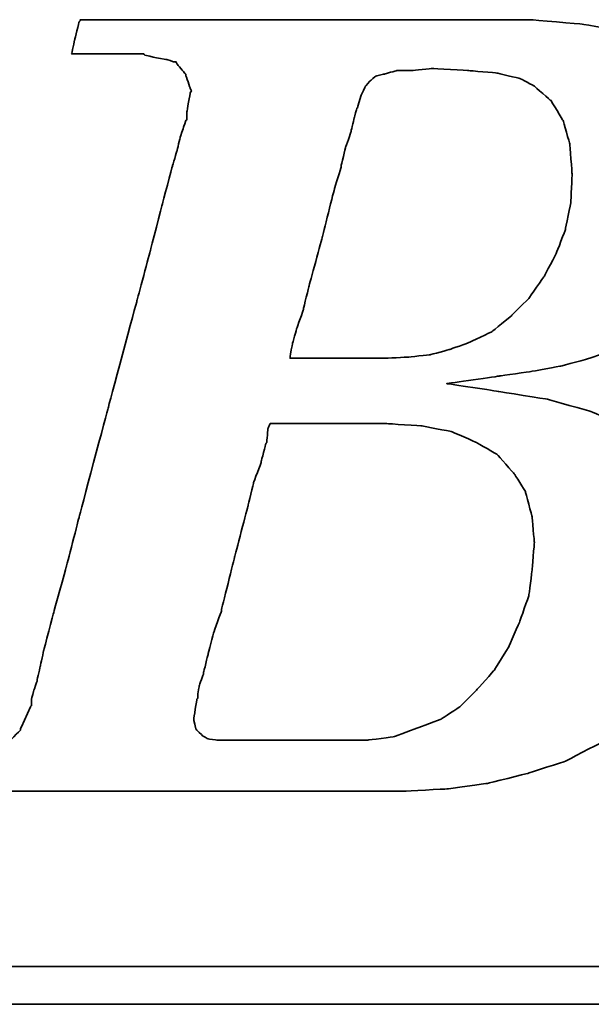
# Model space of a CAD drawing. Extents: x 123 to 490, y 236 to 967.
# Tile 30 of 48: x 397.3 to 400.28, y 870.83 to 875.96. Entities that reach past the tile are written whole.
import ezdxf

# ---------------------------------------------------------------- set-up
doc = ezdxf.new("R2010")
doc.units = 0
doc.header["$MEASUREMENT"] = 0
doc.layers.add('DIM', color=4, linetype='CONTINUOUS')
doc.layers.add('layer 1', color=7, linetype='CONTINUOUS')

# ---------------------------------------------------------------- blocks, each defined once
blk = doc.blocks.new('TBI MOTION logo(完整正式版)')
at = {"layer": 'layer 1', "color": 22, "lineweight": 35}
for points, knots in [([(-64.65375, -6.86375), (-64.65375, -6.86375), (-64.84375, -7.29625), (-64.84375, -7.29625), (-64.84375, -7.29625), (-64.84375, -7.29625), (-64.86875, -7.34375), (-64.86875, -7.34375), (-64.86875, -7.34375), (-64.86875, -7.34375), (-64.86875, -7.36875), (-64.86875, -7.36875), (-64.86875, -7.36875), (-64.86875, -7.36875), (-65.15375, -7.65375), (-65.15375, -7.65375), (-65.15375, -7.65375), (-65.15375, -7.65375), (-65.17875, -7.65375), (-65.17875, -7.65375), (-65.17875, -7.65375), (-65.17875, -7.65375), (-65.20375, -7.67875), (-65.20375, -7.67875), (-65.20375, -7.67875), (-65.20375, -7.67875), (-65.58875, -7.87125), (-65.58875, -7.87125), (-65.58875, -7.87125), (-65.58875, -7.87125), (-65.63375, -7.87125), (-65.63375, -7.87125), (-65.63375, -7.87125), (-65.63375, -7.87125), (-65.65875, -7.89375), (-65.65875, -7.89375), (-65.65875, -7.89375), (-65.65875, -7.89375), (-66.09375, -7.94375), (-66.09375, -7.94375), (-66.09375, -7.94375), (-66.09375, -7.94375), (-66.11375, -7.94375), (-66.11375, -7.94375), (-66.11375, -7.94375), (-66.11375, -7.94375), (-66.16375, -7.94375), (-66.16375, -7.94375), (-66.16375, -7.94375), (-66.16375, -7.94375), (-66.30875, -7.94375), (-66.30875, -7.94375), (-66.30875, -7.94375), (-66.30875, -7.94375), (-66.69375, -7.94375), (-66.69375, -7.94375), (-66.69375, -7.94375), (-66.69375, -7.94375), (-67.07375, -7.94375), (-67.07375, -7.94375), (-67.07375, -7.94375), (-67.07375, -7.94375), (-67.12375, -7.94375), (-67.12375, -7.94375), (-67.12375, -7.94375), (-67.12375, -7.94375), (-67.12375, -7.96625), (-67.12375, -7.96625), (-67.12375, -7.96625), (-67.12375, -7.96625), (-67.14875, -7.99125), (-67.14875, -7.99125), (-67.14875, -7.99125), (-67.14875, -7.99125), (-67.24375, -8.34875), (-67.24375, -8.34875), (-67.24375, -8.34875), (-67.24375, -8.34875), (-67.31375, -8.68625), (-67.31375, -8.68625), (-67.31375, -8.68625), (-67.31375, -8.68625), (-67.26875, -8.68625), (-67.26875, -8.68625), (-67.26875, -8.68625), (-67.26875, -8.68625), (-67.07375, -8.68625), (-67.07375, -8.68625), (-67.07375, -8.68625), (-67.07375, -8.68625), (-66.54875, -8.68625), (-66.54875, -8.68625), (-66.54875, -8.68625), (-66.54875, -8.68625), (-65.82625, -8.68625), (-65.82625, -8.68625), (-65.82625, -8.68625), (-65.82625, -8.68625), (-65.01375, -8.68625), (-65.01375, -8.68625), (-65.01375, -8.68625), (-65.01375, -8.68625), (-64.05375, -8.68625), (-64.05375, -8.68625), (-64.05375, -8.68625), (-64.05375, -8.68625), (-62.08375, -8.68625), (-62.08375, -8.68625), (-62.08375, -8.68625), (-62.08375, -8.68625), (-60.06875, -8.68625), (-60.06875, -8.68625), (-60.06875, -8.68625), (-60.06875, -8.68625), (-59.10875, -8.68625), (-59.10875, -8.68625), (-59.10875, -8.68625), (-59.10875, -8.68625), (-58.29375, -8.68625), (-58.29375, -8.68625), (-58.29375, -8.68625), (-58.29375, -8.68625), (-57.57375, -8.68625), (-57.57375, -8.68625), (-57.57375, -8.68625), (-57.57375, -8.68625), (-57.04875, -8.68625), (-57.04875, -8.68625), (-57.04875, -8.68625), (-57.04875, -8.68625), (-56.85375, -8.68625), (-56.85375, -8.68625), (-56.85375, -8.68625), (-56.85375, -8.68625), (-56.70875, -8.68625), (-56.70875, -8.68625), (-56.70875, -8.68625), (-56.70875, -8.68625), (-56.61375, -8.68625), (-56.61375, -8.68625), (-56.61375, -8.68625), (-56.61375, -8.68625), (-56.56875, -8.68625), (-56.56875, -8.68625), (-56.56875, -8.68625), (-56.56875, -8.68625), (-55.65375, -8.63875), (-55.65375, -8.63875), (-55.65375, -8.63875), (-55.65375, -8.63875), (-54.76875, -8.51875), (-54.76875, -8.51875), (-54.76875, -8.51875), (-54.76875, -8.51875), (-53.90375, -8.30375), (-53.90375, -8.30375), (-53.90375, -8.30375), (-53.90375, -8.30375), (-53.08875, -8.03875), (-53.08875, -8.03875), (-53.08875, -8.03875), (-53.08875, -8.03875), (-52.34375, -7.65375), (-52.34375, -7.65375), (-52.34375, -7.65375), (-52.34375, -7.65375), (-51.69875, -7.29625), (-51.69875, -7.29625), (-51.69875, -7.29625), (-51.69875, -7.29625), (-51.21875, -6.91125), (-51.21875, -6.91125), (-51.21875, -6.91125), (-51.21875, -6.91125), (-50.83375, -6.50375), (-50.83375, -6.50375), (-50.83375, -6.50375), (-50.83375, -6.50375), (-50.44875, -5.94875), (-50.44875, -5.94875), (-50.44875, -5.94875), (-50.44875, -5.94875), (-50.13875, -5.30375), (-50.13875, -5.30375), (-50.13875, -5.30375), (-50.13875, -5.30375), (-49.99375, -4.65375), (-49.99375, -4.65375), (-49.99375, -4.65375), (-49.99375, -4.65375), (-49.92375, -3.98375), (-49.92375, -3.98375), (-49.92375, -3.98375), (-49.92375, -3.98375), (-49.99375, -3.19374), (-49.99375, -3.19374), (-49.99375, -3.19374), (-49.99375, -3.19374), (-50.23374, -2.44874), (-50.23374, -2.44874), (-50.23374, -2.44874), (-50.23374, -2.44874), (-50.59375, -1.87374), (-50.59375, -1.87374), (-50.59375, -1.87374), (-50.59375, -1.87374), (-51.09875, -1.31874), (-51.09875, -1.31874), (-51.09875, -1.31874), (-51.09875, -1.31874), (-51.74375, -0.81875), (-51.74375, -0.81875), (-51.74375, -0.81875), (-51.74375, -0.81875), (-52.53875, -0.48125), (-52.53875, -0.48125), (-52.53875, -0.48125), (-52.53875, -0.48125), (-53.47375, -0.21875), (-53.47375, -0.21875), (-53.47375, -0.21875), (-53.47375, -0.21875), (-54.52875, -0.04874), (-54.52875, -0.04874), (-54.52875, -0.04874), (-54.52875, -0.04874), (-55.65375, 0.12125), (-55.65375, 0.12125), (-55.65375, 0.12125), (-55.65375, 0.12125), (-54.50375, 0.28624), (-54.50375, 0.28624), (-54.50375, 0.28624), (-54.50375, 0.28624), (-53.83375, 0.38124), (-53.83375, 0.38124), (-53.83375, 0.38124), (-53.83375, 0.38124), (-53.18375, 0.50125), (-53.18375, 0.50125), (-53.18375, 0.50125), (-53.18375, 0.50125), (-52.55875, 0.66874), (-52.55875, 0.66874), (-52.55875, 0.66874), (-52.55875, 0.66874), (-52.03375, 0.86124), (-52.03375, 0.86124), (-52.03375, 0.86124), (-52.03375, 0.86124), (-51.50374, 1.03124), (-51.50374, 1.03124), (-51.50374, 1.03124), (-51.50374, 1.03124), (-51.09875, 1.27125), (-51.09875, 1.27125), (-51.09875, 1.27125), (-51.09875, 1.27125), (-50.71375, 1.48624), (-50.71375, 1.48624), (-50.71375, 1.48624), (-50.71375, 1.48624), (-50.37625, 1.77625), (-50.37625, 1.77625), (-50.37625, 1.77625), (-50.37625, 1.77625), (-49.82375, 2.37625), (-49.82375, 2.37625), (-49.82375, 2.37625), (-49.82375, 2.37625), (-49.41875, 2.99625), (-49.41875, 2.99625), (-49.41875, 2.99625), (-49.41875, 2.99625), (-49.22375, 3.76625), (-49.22375, 3.76625), (-49.22375, 3.76625), (-49.22375, 3.76625), (-49.15375, 4.50874), (-49.15375, 4.50874), (-49.15375, 4.50874), (-49.15375, 4.50874), (-49.20375, 5.25125), (-49.20375, 5.25125), (-49.20375, 5.25125), (-49.20375, 5.25125), (-49.41875, 5.92625), (-49.41875, 5.92625), (-49.41875, 5.92625), (-49.41875, 5.92625), (-49.77875, 6.47625), (-49.77875, 6.47625), (-49.77875, 6.47625), (-49.77875, 6.47625), (-50.33125, 7.02624), (-50.33125, 7.02624), (-50.33125, 7.02624), (-50.33125, 7.02624), (-51.00125, 7.43625), (-51.00125, 7.43625), (-51.00125, 7.43625), (-51.00125, 7.43625), (-51.79375, 7.72625), (-51.79375, 7.72625), (-51.79375, 7.72625), (-51.79375, 7.72625), (-52.72875, 7.89124), (-52.72875, 7.89124), (-52.72875, 7.89124), (-52.72875, 7.89124), (-53.83375, 7.98625), (-53.83375, 7.98625), (-53.83375, 7.98625), (-53.83375, 7.98625), (-53.92875, 7.98625), (-53.92875, 7.98625), (-53.92875, 7.98625), (-53.92875, 7.98625), (-54.26375, 7.98625), (-54.26375, 7.98625), (-54.26375, 7.98625), (-54.26375, 7.98625), (-54.74375, 7.98625), (-54.74375, 7.98625), (-54.74375, 7.98625), (-54.74375, 7.98625), (-55.36875, 7.98625), (-55.36875, 7.98625), (-55.36875, 7.98625), (-55.36875, 7.98625), (-56.13375, 7.98625), (-56.13375, 7.98625), (-56.13375, 7.98625), (-56.13375, 7.98625), (-56.94875, 7.98625), (-56.94875, 7.98625), (-56.94875, 7.98625), (-56.94875, 7.98625), (-58.77625, 7.98625), (-58.77625, 7.98625), (-58.77625, 7.98625), (-58.77625, 7.98625), (-60.59875, 7.98625), (-60.59875, 7.98625), (-60.59875, 7.98625), (-60.59875, 7.98625), (-61.41375, 7.98625), (-61.41375, 7.98625), (-61.41375, 7.98625), (-61.41375, 7.98625), (-62.17875, 7.98625), (-62.17875, 7.98625), (-62.17875, 7.98625), (-62.17875, 7.98625), (-62.80375, 7.98625), (-62.80375, 7.98625), (-62.80375, 7.98625), (-62.80375, 7.98625), (-63.30625, 7.98625), (-63.30625, 7.98625), (-63.30625, 7.98625), (-63.30625, 7.98625), (-63.57375, 7.98625), (-63.57375, 7.98625), (-63.57375, 7.98625), (-63.57375, 7.98625), (-63.57375, 7.96375), (-63.57375, 7.96375), (-63.57375, 7.96375), (-63.57375, 7.96375), (-63.59875, 7.94125), (-63.59875, 7.94125), (-63.59875, 7.94125), (-63.59875, 7.94125), (-63.69375, 7.55625), (-63.69375, 7.55625), (-63.69375, 7.55625), (-63.69375, 7.55625), (-63.76375, 7.24624), (-63.76375, 7.24624), (-63.76375, 7.24624), (-63.76375, 7.24624), (-63.23875, 7.24624), (-63.23875, 7.24624), (-63.23875, 7.24624), (-63.23875, 7.24624), (-62.75875, 7.24624), (-62.75875, 7.24624), (-62.75875, 7.24624), (-62.75875, 7.24624), (-62.61125, 7.24624), (-62.61125, 7.24624), (-62.61125, 7.24624), (-62.61125, 7.24624), (-62.56625, 7.24624), (-62.56625, 7.24624), (-62.56625, 7.24624), (-62.56625, 7.24624), (-62.22875, 7.24624), (-62.22875, 7.24624), (-62.22875, 7.24624), (-62.22875, 7.24624), (-62.20375, 7.24624), (-62.20375, 7.24624), (-62.20375, 7.24624), (-62.20375, 7.24624), (-62.17875, 7.21875), (-62.17875, 7.21875), (-62.17875, 7.21875), (-62.17875, 7.21875), (-61.96375, 7.17125), (-61.96375, 7.17125), (-61.96375, 7.17125), (-61.96375, 7.17125), (-61.72375, 7.12624), (-61.72375, 7.12624), (-61.72375, 7.12624), (-61.72375, 7.12624), (-61.70375, 7.12624), (-61.70375, 7.12624), (-61.70375, 7.12624), (-61.70375, 7.12624), (-61.55875, 7.07624), (-61.55875, 7.07624), (-61.55875, 7.07624), (-61.55875, 7.07624), (-61.50875, 7.07624), (-61.50875, 7.07624), (-61.50875, 7.07624), (-61.50875, 7.07624), (-61.48375, 7.02624), (-61.48375, 7.02624), (-61.48375, 7.02624), (-61.48375, 7.02624), (-61.31875, 6.83375), (-61.31875, 6.83375), (-61.31875, 6.83375), (-61.31875, 6.83375), (-61.29375, 6.81125), (-61.29375, 6.81125), (-61.29375, 6.81125), (-61.29375, 6.81125), (-61.29375, 6.78625), (-61.29375, 6.78625), (-61.29375, 6.78625), (-61.29375, 6.78625), (-61.19875, 6.50124), (-61.19875, 6.50124), (-61.19875, 6.50124), (-61.19875, 6.50124), (-61.17375, 6.45124), (-61.17375, 6.45124), (-61.17375, 6.45124), (-61.17375, 6.45124), (-61.19875, 6.40625), (-61.19875, 6.40625), (-61.19875, 6.40625), (-61.19875, 6.40625), (-61.26875, 5.99624), (-61.26875, 5.99624), (-61.26875, 5.99624), (-61.26875, 5.99624), (-61.26875, 5.85125), (-61.26875, 5.85125), (-61.26875, 5.85125), (-61.26875, 5.85125), (-61.26875, 5.82625), (-61.26875, 5.82625), (-61.26875, 5.82625), (-61.26875, 5.82625), (-61.29375, 5.80625), (-61.29375, 5.80625), (-61.29375, 5.80625), (-61.29375, 5.80625), (-61.34125, 5.66125), (-61.34125, 5.66125), (-61.34125, 5.66125), (-61.34125, 5.66125), (-61.41375, 5.44625), (-61.41375, 5.44625), (-61.41375, 5.44625), (-61.41375, 5.44625), (-61.48375, 5.15625), (-61.48375, 5.15625), (-61.48375, 5.15625), (-61.48375, 5.15625), (-61.58375, 4.82124), (-61.58375, 4.82124), (-61.58375, 4.82124), (-61.58375, 4.82124), (-61.79875, 4.00375), (-61.79875, 4.00375), (-61.79875, 4.00375), (-61.79875, 4.00375), (-62.05875, 2.99625), (-62.05875, 2.99625), (-62.05875, 2.99625), (-62.05875, 2.99625), (-62.34875, 1.91625), (-62.34875, 1.91625), (-62.34875, 1.91625), (-62.34875, 1.91625), (-62.97375, -0.41124), (-62.97375, -0.41124), (-62.97375, -0.41124), (-62.97375, -0.41124), (-63.59875, -2.75875), (-63.59875, -2.75875), (-63.59875, -2.75875), (-63.59875, -2.75875), (-63.88375, -3.86374), (-63.88375, -3.86374), (-63.88375, -3.86374), (-63.88375, -3.86374), (-64.14875, -4.82374), (-64.14875, -4.82374), (-64.14875, -4.82374), (-64.14875, -4.82374), (-64.36375, -5.64125), (-64.36375, -5.64125), (-64.36375, -5.64125), (-64.36375, -5.64125), (-64.43625, -5.97625), (-64.43625, -5.97625), (-64.43625, -5.97625), (-64.43625, -5.97625), (-64.50875, -6.28625), (-64.50875, -6.28625), (-64.50875, -6.28625), (-64.50875, -6.28625), (-64.50875, -6.30875), (-64.50875, -6.30875), (-64.50875, -6.30875), (-64.50875, -6.30875), (-64.57875, -6.50375), (-64.57875, -6.50375), (-64.57875, -6.50375), (-64.57875, -6.50375), (-64.62875, -6.69625), (-64.62875, -6.69625), (-64.62875, -6.69625), (-64.62875, -6.69625), (-64.62875, -6.76875), (-64.62875, -6.76875), (-64.62875, -6.76875), (-64.62875, -6.76875), (-64.62875, -6.81375), (-64.62875, -6.81375), (-64.62875, -6.81375), (-64.62875, -6.81375), (-64.62875, -6.83875), (-64.62875, -6.83875), (-64.62875, -6.83875), (-64.62875, -6.83875), (-64.65375, -6.86375), (-64.65375, -6.86375)], [0, 0, 0, 0, 0.00719424, 0.00719424, 0.00719424, 0.00719425, 0.01438849, 0.01438849, 0.01438849, 0.0143885, 0.02158273, 0.02158273, 0.02158273, 0.02158274, 0.02877698, 0.02877698, 0.02877698, 0.02877699, 0.03597122, 0.03597122, 0.03597122, 0.03597123, 0.04316547, 0.04316547, 0.04316547, 0.04316548, 0.05035971, 0.05035971, 0.05035971, 0.05035972, 0.05755396, 0.05755396, 0.05755396, 0.05755397, 0.0647482, 0.0647482, 0.0647482, 0.06474821, 0.07194245, 0.07194245, 0.07194245, 0.07194246, 0.07913669, 0.07913669, 0.07913669, 0.0791367, 0.08633094, 0.08633094, 0.08633094, 0.08633095, 0.09352518, 0.09352518, 0.09352518, 0.09352519, 0.10071942, 0.10071942, 0.10071942, 0.10071943, 0.10791367, 0.10791367, 0.10791367, 0.10791368, 0.11510791, 0.11510791, 0.11510791, 0.11510792, 0.12230216, 0.12230216, 0.12230216, 0.12230217, 0.1294964, 0.1294964, 0.1294964, 0.12949641, 0.13669065, 0.13669065, 0.13669065, 0.13669066, 0.14388489, 0.14388489, 0.14388489, 0.1438849, 0.15107914, 0.15107914, 0.15107914, 0.15107915, 0.15827338, 0.15827338, 0.15827338, 0.15827339, 0.16546763, 0.16546763, 0.16546763, 0.16546764, 0.17266187, 0.17266187, 0.17266187, 0.17266188, 0.17985612, 0.17985612, 0.17985612, 0.17985613, 0.18705036, 0.18705036, 0.18705036, 0.18705037, 0.1942446, 0.1942446, 0.1942446, 0.19424461, 0.20143885, 0.20143885, 0.20143885, 0.20143886, 0.20863309, 0.20863309, 0.20863309, 0.2086331, 0.21582734, 0.21582734, 0.21582734, 0.21582735, 0.22302158, 0.22302158, 0.22302158, 0.22302159, 0.23021583, 0.23021583, 0.23021583, 0.23021584, 0.23741007, 0.23741007, 0.23741007, 0.23741008, 0.24460432, 0.24460432, 0.24460432, 0.24460433, 0.25179856, 0.25179856, 0.25179856, 0.25179857, 0.25899281, 0.25899281, 0.25899281, 0.25899282, 0.26618705, 0.26618705, 0.26618705, 0.26618706, 0.27338129, 0.27338129, 0.27338129, 0.2733813, 0.28057554, 0.28057554, 0.28057554, 0.28057555, 0.28776978, 0.28776978, 0.28776978, 0.28776979, 0.29496403, 0.29496403, 0.29496403, 0.29496404, 0.30215827, 0.30215827, 0.30215827, 0.30215828, 0.30935252, 0.30935252, 0.30935252, 0.30935253, 0.31654676, 0.31654676, 0.31654676, 0.31654677, 0.32374101, 0.32374101, 0.32374101, 0.32374102, 0.33093525, 0.33093525, 0.33093525, 0.33093526, 0.3381295, 0.3381295, 0.3381295, 0.33812951, 0.34532374, 0.34532374, 0.34532374, 0.34532375, 0.35251799, 0.35251799, 0.35251799, 0.352518, 0.35971223, 0.35971223, 0.35971223, 0.35971224, 0.36690647, 0.36690647, 0.36690647, 0.36690648, 0.37410072, 0.37410072, 0.37410072, 0.37410073, 0.38129496, 0.38129496, 0.38129496, 0.38129497, 0.38848921, 0.38848921, 0.38848921, 0.38848922, 0.39568345, 0.39568345, 0.39568345, 0.39568346, 0.4028777, 0.4028777, 0.4028777, 0.40287771, 0.41007194, 0.41007194, 0.41007194, 0.41007195, 0.41726619, 0.41726619, 0.41726619, 0.4172662, 0.42446043, 0.42446043, 0.42446043, 0.42446044, 0.43165468, 0.43165468, 0.43165468, 0.43165469, 0.43884892, 0.43884892, 0.43884892, 0.43884893, 0.44604317, 0.44604317, 0.44604317, 0.44604318, 0.45323741, 0.45323741, 0.45323741, 0.45323742, 0.46043165, 0.46043165, 0.46043165, 0.46043166, 0.4676259, 0.4676259, 0.4676259, 0.46762591, 0.47482014, 0.47482014, 0.47482014, 0.47482015, 0.48201439, 0.48201439, 0.48201439, 0.4820144, 0.48920863, 0.48920863, 0.48920863, 0.48920864, 0.49640288, 0.49640288, 0.49640288, 0.49640289, 0.50359712, 0.50359712, 0.50359712, 0.50359713, 0.51079137, 0.51079137, 0.51079137, 0.51079138, 0.51798561, 0.51798561, 0.51798561, 0.51798562, 0.52517986, 0.52517986, 0.52517986, 0.52517987, 0.5323741, 0.5323741, 0.5323741, 0.53237411, 0.53956835, 0.53956835, 0.53956835, 0.53956836, 0.54676259, 0.54676259, 0.54676259, 0.5467626, 0.55395683, 0.55395683, 0.55395683, 0.55395684, 0.56115108, 0.56115108, 0.56115108, 0.56115109, 0.56834532, 0.56834532, 0.56834532, 0.56834533, 0.57553957, 0.57553957, 0.57553957, 0.57553958, 0.58273381, 0.58273381, 0.58273381, 0.58273382, 0.58992806, 0.58992806, 0.58992806, 0.58992807, 0.5971223, 0.5971223, 0.5971223, 0.59712231, 0.60431655, 0.60431655, 0.60431655, 0.60431656, 0.61151079, 0.61151079, 0.61151079, 0.6115108, 0.61870504, 0.61870504, 0.61870504, 0.61870505, 0.62589928, 0.62589928, 0.62589928, 0.62589929, 0.63309353, 0.63309353, 0.63309353, 0.63309354, 0.64028777, 0.64028777, 0.64028777, 0.64028778, 0.64748201, 0.64748201, 0.64748201, 0.64748202, 0.65467626, 0.65467626, 0.65467626, 0.65467627, 0.6618705, 0.6618705, 0.6618705, 0.66187051, 0.66906475, 0.66906475, 0.66906475, 0.66906476, 0.67625899, 0.67625899, 0.67625899, 0.676259, 0.68345324, 0.68345324, 0.68345324, 0.68345325, 0.69064748, 0.69064748, 0.69064748, 0.69064749, 0.69784173, 0.69784173, 0.69784173, 0.69784174, 0.70503597, 0.70503597, 0.70503597, 0.70503598, 0.71223022, 0.71223022, 0.71223022, 0.71223023, 0.71942446, 0.71942446, 0.71942446, 0.71942447, 0.72661871, 0.72661871, 0.72661871, 0.72661872, 0.73381295, 0.73381295, 0.73381295, 0.73381296, 0.74100719, 0.74100719, 0.74100719, 0.7410072, 0.74820144, 0.74820144, 0.74820144, 0.74820145, 0.75539568, 0.75539568, 0.75539568, 0.75539569, 0.76258993, 0.76258993, 0.76258993, 0.76258994, 0.76978417, 0.76978417, 0.76978417, 0.76978418, 0.77697842, 0.77697842, 0.77697842, 0.77697843, 0.78417266, 0.78417266, 0.78417266, 0.78417267, 0.79136691, 0.79136691, 0.79136691, 0.79136692, 0.79856115, 0.79856115, 0.79856115, 0.79856116, 0.8057554, 0.8057554, 0.8057554, 0.80575541, 0.81294964, 0.81294964, 0.81294964, 0.81294965, 0.82014388, 0.82014388, 0.82014388, 0.82014389, 0.82733813, 0.82733813, 0.82733813, 0.82733814, 0.83453237, 0.83453237, 0.83453237, 0.83453238, 0.84172662, 0.84172662, 0.84172662, 0.84172663, 0.84892086, 0.84892086, 0.84892086, 0.84892087, 0.85611511, 0.85611511, 0.85611511, 0.85611512, 0.86330935, 0.86330935, 0.86330935, 0.86330936, 0.8705036, 0.8705036, 0.8705036, 0.87050361, 0.87769784, 0.87769784, 0.87769784, 0.87769785, 0.88489209, 0.88489209, 0.88489209, 0.8848921, 0.89208633, 0.89208633, 0.89208633, 0.89208634, 0.89928058, 0.89928058, 0.89928058, 0.89928059, 0.90647482, 0.90647482, 0.90647482, 0.90647483, 0.91366906, 0.91366906, 0.91366906, 0.91366907, 0.92086331, 0.92086331, 0.92086331, 0.92086332, 0.92805755, 0.92805755, 0.92805755, 0.92805756, 0.9352518, 0.9352518, 0.9352518, 0.93525181, 0.94244604, 0.94244604, 0.94244604, 0.94244605, 0.94964029, 0.94964029, 0.94964029, 0.9496403, 0.95683453, 0.95683453, 0.95683453, 0.95683454, 0.96402878, 0.96402878, 0.96402878, 0.96402879, 0.97122302, 0.97122302, 0.97122302, 0.97122303, 0.97841727, 0.97841727, 0.97841727, 0.97841728, 0.98561151, 0.98561151, 0.98561151, 0.98561152, 0.99280576, 0.99280576, 0.99280576, 0.99280577, 1, 1, 1, 1]), ([(-57.50375, 6.35625), (-57.50375, 6.35625), (-57.57375, 6.11625), (-57.57375, 6.11625), (-57.57375, 6.11625), (-57.57375, 6.11625), (-57.57375, 6.09125), (-57.57375, 6.09125), (-57.57375, 6.09125), (-57.57375, 6.09125), (-57.59875, 6.06625), (-57.59875, 6.06625), (-57.59875, 6.06625), (-57.59875, 6.06625), (-57.64875, 5.87625), (-57.64875, 5.87625), (-57.64875, 5.87625), (-57.64875, 5.87625), (-57.71875, 5.58875), (-57.71875, 5.58875), (-57.71875, 5.58875), (-57.71875, 5.58875), (-57.71875, 5.56625), (-57.71875, 5.56625), (-57.71875, 5.56625), (-57.71875, 5.56625), (-57.83875, 5.23125), (-57.83875, 5.23125), (-57.83875, 5.23125), (-57.83875, 5.23125), (-57.93625, 4.82124), (-57.93625, 4.82124), (-57.93625, 4.82124), (-57.93625, 4.82124), (-57.93625, 4.79624), (-57.93625, 4.79624), (-57.93625, 4.79624), (-57.93625, 4.79624), (-58.07875, 4.34125), (-58.07875, 4.34125), (-58.07875, 4.34125), (-58.07875, 4.34125), (-58.34375, 3.28625), (-58.34375, 3.28625), (-58.34375, 3.28625), (-58.34375, 3.28625), (-58.62875, 2.23124), (-58.62875, 2.23124), (-58.62875, 2.23124), (-58.62875, 2.23124), (-58.74875, 1.75125), (-58.74875, 1.75125), (-58.74875, 1.75125), (-58.74875, 1.75125), (-58.74875, 1.72625), (-58.74875, 1.72625), (-58.74875, 1.72625), (-58.74875, 1.72625), (-58.89375, 1.31625), (-58.89375, 1.31625), (-58.89375, 1.31625), (-58.89375, 1.31625), (-58.98875, 0.98124), (-58.98875, 0.98124), (-58.98875, 0.98124), (-58.98875, 0.98124), (-59.03875, 0.71625), (-59.03875, 0.71625), (-59.03875, 0.71625), (-59.03875, 0.71625), (-59.03875, 0.66874), (-59.03875, 0.66874), (-59.03875, 0.66874), (-59.03875, 0.66874), (-58.91875, 0.66874), (-58.91875, 0.66874), (-58.91875, 0.66874), (-58.91875, 0.66874), (-58.53375, 0.66874), (-58.53375, 0.66874), (-58.53375, 0.66874), (-58.53375, 0.66874), (-58.10375, 0.66874), (-58.10375, 0.66874), (-58.10375, 0.66874), (-58.10375, 0.66874), (-57.66875, 0.66874), (-57.66875, 0.66874), (-57.66875, 0.66874), (-57.66875, 0.66874), (-57.33375, 0.66874), (-57.33375, 0.66874), (-57.33375, 0.66874), (-57.33375, 0.66874), (-57.09375, 0.66874), (-57.09375, 0.66874), (-57.09375, 0.66874), (-57.09375, 0.66874), (-56.99875, 0.66874), (-56.99875, 0.66874), (-56.99875, 0.66874), (-56.99875, 0.66874), (-56.49375, 0.69374), (-56.49375, 0.69374), (-56.49375, 0.69374), (-56.49375, 0.69374), (-56.01375, 0.74374), (-56.01375, 0.74374), (-56.01375, 0.74374), (-56.01375, 0.74374), (-55.58375, 0.86124), (-55.58375, 0.86124), (-55.58375, 0.86124), (-55.58375, 0.86124), (-55.17375, 1.00624), (-55.17375, 1.00624), (-55.17375, 1.00624), (-55.17375, 1.00624), (-54.67375, 1.24625), (-54.67375, 1.24625), (-54.67375, 1.24625), (-54.67375, 1.24625), (-54.26375, 1.58124), (-54.26375, 1.58124), (-54.26375, 1.58124), (-54.26375, 1.58124), (-53.87875, 1.96374), (-53.87875, 1.96374), (-53.87875, 1.96374), (-53.87875, 1.96374), (-53.54375, 2.44625), (-53.54375, 2.44625), (-53.54375, 2.44625), (-53.54375, 2.44625), (-53.27875, 2.95125), (-53.27875, 2.95125), (-53.27875, 2.95125), (-53.27875, 2.95125), (-53.08875, 3.45124), (-53.08875, 3.45124), (-53.08875, 3.45124), (-53.08875, 3.45124), (-52.96875, 4.05124), (-52.96875, 4.05124), (-52.96875, 4.05124), (-52.96875, 4.05124), (-52.94375, 4.65125), (-52.94375, 4.65125), (-52.94375, 4.65125), (-52.94375, 4.65125), (-52.99375, 5.30125), (-52.99375, 5.30125), (-52.99375, 5.30125), (-52.99375, 5.30125), (-53.13875, 5.80625), (-53.13875, 5.80625), (-53.13875, 5.80625), (-53.13875, 5.80625), (-53.39875, 6.23625), (-53.39875, 6.23625), (-53.39875, 6.23625), (-53.39875, 6.23625), (-53.75875, 6.54875), (-53.75875, 6.54875), (-53.75875, 6.54875), (-53.75875, 6.54875), (-54.07375, 6.71625), (-54.07375, 6.71625), (-54.07375, 6.71625), (-54.07375, 6.71625), (-54.57375, 6.83375), (-54.57375, 6.83375), (-54.57375, 6.83375), (-54.57375, 6.83375), (-55.17375, 6.88625), (-55.17375, 6.88625), (-55.17375, 6.88625), (-55.17375, 6.88625), (-55.96875, 6.93125), (-55.96875, 6.93125), (-55.96875, 6.93125), (-55.96875, 6.93125), (-56.39875, 6.88625), (-56.39875, 6.88625), (-56.39875, 6.88625), (-56.39875, 6.88625), (-56.42125, 6.88625), (-56.42125, 6.88625), (-56.42125, 6.88625), (-56.42125, 6.88625), (-56.73375, 6.88625), (-56.73375, 6.88625), (-56.73375, 6.88625), (-56.73375, 6.88625), (-56.99875, 6.81125), (-56.99875, 6.81125), (-56.99875, 6.81125), (-56.99875, 6.81125), (-57.02375, 6.81125), (-57.02375, 6.81125), (-57.02375, 6.81125), (-57.02375, 6.81125), (-57.18875, 6.76625), (-57.18875, 6.76625), (-57.18875, 6.76625), (-57.18875, 6.76625), (-57.30875, 6.66625), (-57.30875, 6.66625), (-57.30875, 6.66625), (-57.30875, 6.66625), (-57.40875, 6.54875), (-57.40875, 6.54875), (-57.40875, 6.54875), (-57.40875, 6.54875), (-57.50375, 6.35625), (-57.50375, 6.35625)], [0, 0, 0, 0, 0.01851852, 0.01851852, 0.01851852, 0.01851853, 0.03703704, 0.03703704, 0.03703704, 0.03703705, 0.05555556, 0.05555556, 0.05555556, 0.05555557, 0.07407407, 0.07407407, 0.07407407, 0.07407408, 0.09259259, 0.09259259, 0.09259259, 0.0925926, 0.11111111, 0.11111111, 0.11111111, 0.11111112, 0.12962963, 0.12962963, 0.12962963, 0.12962964, 0.14814815, 0.14814815, 0.14814815, 0.14814816, 0.16666667, 0.16666667, 0.16666667, 0.16666668, 0.18518519, 0.18518519, 0.18518519, 0.1851852, 0.2037037, 0.2037037, 0.2037037, 0.20370371, 0.22222222, 0.22222222, 0.22222222, 0.22222223, 0.24074074, 0.24074074, 0.24074074, 0.24074075, 0.25925926, 0.25925926, 0.25925926, 0.25925927, 0.27777778, 0.27777778, 0.27777778, 0.27777779, 0.2962963, 0.2962963, 0.2962963, 0.29629631, 0.31481481, 0.31481481, 0.31481481, 0.31481482, 0.33333333, 0.33333333, 0.33333333, 0.33333334, 0.35185185, 0.35185185, 0.35185185, 0.35185186, 0.37037037, 0.37037037, 0.37037037, 0.37037038, 0.38888889, 0.38888889, 0.38888889, 0.3888889, 0.40740741, 0.40740741, 0.40740741, 0.40740742, 0.42592593, 0.42592593, 0.42592593, 0.42592594, 0.44444444, 0.44444444, 0.44444444, 0.44444445, 0.46296296, 0.46296296, 0.46296296, 0.46296297, 0.48148148, 0.48148148, 0.48148148, 0.48148149, 0.5, 0.5, 0.5, 0.50000001, 0.51851852, 0.51851852, 0.51851852, 0.51851853, 0.53703704, 0.53703704, 0.53703704, 0.53703705, 0.55555556, 0.55555556, 0.55555556, 0.55555557, 0.57407407, 0.57407407, 0.57407407, 0.57407408, 0.59259259, 0.59259259, 0.59259259, 0.5925926, 0.61111111, 0.61111111, 0.61111111, 0.61111112, 0.62962963, 0.62962963, 0.62962963, 0.62962964, 0.64814815, 0.64814815, 0.64814815, 0.64814816, 0.66666667, 0.66666667, 0.66666667, 0.66666668, 0.68518519, 0.68518519, 0.68518519, 0.6851852, 0.7037037, 0.7037037, 0.7037037, 0.70370371, 0.72222222, 0.72222222, 0.72222222, 0.72222223, 0.74074074, 0.74074074, 0.74074074, 0.74074075, 0.75925926, 0.75925926, 0.75925926, 0.75925927, 0.77777778, 0.77777778, 0.77777778, 0.77777779, 0.7962963, 0.7962963, 0.7962963, 0.79629631, 0.81481481, 0.81481481, 0.81481481, 0.81481482, 0.83333333, 0.83333333, 0.83333333, 0.83333334, 0.85185185, 0.85185185, 0.85185185, 0.85185186, 0.87037037, 0.87037037, 0.87037037, 0.87037038, 0.88888889, 0.88888889, 0.88888889, 0.8888889, 0.90740741, 0.90740741, 0.90740741, 0.90740742, 0.92592593, 0.92592593, 0.92592593, 0.92592594, 0.94444444, 0.94444444, 0.94444444, 0.94444445, 0.96296296, 0.96296296, 0.96296296, 0.96296297, 0.98148148, 0.98148148, 0.98148148, 0.98148149, 1, 1, 1, 1]), ([(-61.03125, -6.57375), (-61.03125, -6.57375), (-61.03125, -6.67125), (-61.03125, -6.67125), (-61.03125, -6.67125), (-61.03125, -6.67125), (-61.05375, -6.69625), (-61.05375, -6.69625), (-61.05375, -6.69625), (-61.05375, -6.69625), (-61.12375, -7.12875), (-61.12375, -7.12875), (-61.12375, -7.12875), (-61.12375, -7.12875), (-61.07875, -7.34375), (-61.07875, -7.34375), (-61.07875, -7.34375), (-61.07875, -7.34375), (-60.93375, -7.48875), (-60.93375, -7.48875), (-60.93375, -7.48875), (-60.93375, -7.48875), (-60.81375, -7.55625), (-60.81375, -7.55625), (-60.81375, -7.55625), (-60.81375, -7.55625), (-60.62375, -7.58375), (-60.62375, -7.58375), (-60.62375, -7.58375), (-60.62375, -7.58375), (-60.30875, -7.58375), (-60.30875, -7.58375), (-60.30875, -7.58375), (-60.30875, -7.58375), (-59.97375, -7.58375), (-59.97375, -7.58375), (-59.97375, -7.58375), (-59.97375, -7.58375), (-59.87875, -7.58375), (-59.87875, -7.58375), (-59.87875, -7.58375), (-59.87875, -7.58375), (-59.63625, -7.58375), (-59.63625, -7.58375), (-59.63625, -7.58375), (-59.63625, -7.58375), (-58.96875, -7.58375), (-58.96875, -7.58375), (-58.96875, -7.58375), (-58.96875, -7.58375), (-58.29375, -7.58375), (-58.29375, -7.58375), (-58.29375, -7.58375), (-58.29375, -7.58375), (-58.05375, -7.58375), (-58.05375, -7.58375), (-58.05375, -7.58375), (-58.05375, -7.58375), (-57.98375, -7.58375), (-57.98375, -7.58375), (-57.98375, -7.58375), (-57.98375, -7.58375), (-57.35875, -7.58375), (-57.35875, -7.58375), (-57.35875, -7.58375), (-57.35875, -7.58375), (-56.78375, -7.50875), (-56.78375, -7.50875), (-56.78375, -7.50875), (-56.78375, -7.50875), (-56.27875, -7.31875), (-56.27875, -7.31875), (-56.27875, -7.31875), (-56.27875, -7.31875), (-55.77375, -7.12875), (-55.77375, -7.12875), (-55.77375, -7.12875), (-55.77375, -7.12875), (-55.36875, -6.86375), (-55.36875, -6.86375), (-55.36875, -6.86375), (-55.36875, -6.86375), (-55.00875, -6.50375), (-55.00875, -6.50375), (-55.00875, -6.50375), (-55.00875, -6.50375), (-54.62375, -6.06875), (-54.62375, -6.06875), (-54.62375, -6.06875), (-54.62375, -6.06875), (-54.31375, -5.56875), (-54.31375, -5.56875), (-54.31375, -5.56875), (-54.31375, -5.56875), (-54.07375, -5.01625), (-54.07375, -5.01625), (-54.07375, -5.01625), (-54.07375, -5.01625), (-53.87875, -4.46374), (-53.87875, -4.46374), (-53.87875, -4.46374), (-53.87875, -4.46374), (-53.80875, -3.91375), (-53.80875, -3.91375), (-53.80875, -3.91375), (-53.80875, -3.91375), (-53.75875, -3.31375), (-53.75875, -3.31375), (-53.75875, -3.31375), (-53.75875, -3.31375), (-53.80875, -2.75875), (-53.80875, -2.75875), (-53.80875, -2.75875), (-53.80875, -2.75875), (-53.95375, -2.20875), (-53.95375, -2.20875), (-53.95375, -2.20875), (-53.95375, -2.20875), (-54.19375, -1.82625), (-54.19375, -1.82625), (-54.19375, -1.82625), (-54.19375, -1.82625), (-54.55375, -1.41875), (-54.55375, -1.41875), (-54.55375, -1.41875), (-54.55375, -1.41875), (-55.00875, -1.15125), (-55.00875, -1.15125), (-55.00875, -1.15125), (-55.00875, -1.15125), (-55.56125, -0.91375), (-55.56125, -0.91375), (-55.56125, -0.91375), (-55.56125, -0.91375), (-56.18125, -0.79375), (-56.18125, -0.79375), (-56.18125, -0.79375), (-56.18125, -0.79375), (-56.94875, -0.74374), (-56.94875, -0.74374), (-56.94875, -0.74374), (-56.94875, -0.74374), (-56.99875, -0.74374), (-56.99875, -0.74374), (-56.99875, -0.74374), (-56.99875, -0.74374), (-57.09375, -0.74374), (-57.09375, -0.74374), (-57.09375, -0.74374), (-57.09375, -0.74374), (-57.38375, -0.74374), (-57.38375, -0.74374), (-57.38375, -0.74374), (-57.38375, -0.74374), (-57.76875, -0.74374), (-57.76875, -0.74374), (-57.76875, -0.74374), (-57.76875, -0.74374), (-58.24625, -0.74374), (-58.24625, -0.74374), (-58.24625, -0.74374), (-58.24625, -0.74374), (-58.72875, -0.74374), (-58.72875, -0.74374), (-58.72875, -0.74374), (-58.72875, -0.74374), (-59.20875, -0.74374), (-59.20875, -0.74374), (-59.20875, -0.74374), (-59.20875, -0.74374), (-59.46875, -0.74374), (-59.46875, -0.74374), (-59.46875, -0.74374), (-59.46875, -0.74374), (-59.51625, -0.83875), (-59.51625, -0.83875), (-59.51625, -0.83875), (-59.51625, -0.83875), (-59.54375, -1.15125), (-59.54375, -1.15125), (-59.54375, -1.15125), (-59.54375, -1.15125), (-59.56375, -1.17874), (-59.56375, -1.17874), (-59.56375, -1.17874), (-59.56375, -1.17874), (-59.66375, -1.55875), (-59.66375, -1.55875), (-59.66375, -1.55875), (-59.66375, -1.55875), (-59.66375, -1.58375), (-59.66375, -1.58375), (-59.66375, -1.58375), (-59.66375, -1.58375), (-59.82875, -2.01874), (-59.82875, -2.01874), (-59.82875, -2.01874), (-59.82875, -2.01874), (-59.94875, -2.52125), (-59.94875, -2.52125), (-59.94875, -2.52125), (-59.94875, -2.52125), (-60.23875, -3.62375), (-60.23875, -3.62375), (-60.23875, -3.62375), (-60.23875, -3.62375), (-60.52375, -4.77624), (-60.52375, -4.77624), (-60.52375, -4.77624), (-60.52375, -4.77624), (-60.52375, -4.79874), (-60.52375, -4.79874), (-60.52375, -4.79874), (-60.52375, -4.79874), (-60.69125, -5.25375), (-60.69125, -5.25375), (-60.69125, -5.25375), (-60.69125, -5.25375), (-60.81375, -5.73625), (-60.81375, -5.73625), (-60.81375, -5.73625), (-60.81375, -5.73625), (-60.90875, -6.11875), (-60.90875, -6.11875), (-60.90875, -6.11875), (-60.90875, -6.11875), (-60.90875, -6.14375), (-60.90875, -6.14375), (-60.90875, -6.14375), (-60.90875, -6.14375), (-61.00375, -6.40875), (-61.00375, -6.40875), (-61.00375, -6.40875), (-61.00375, -6.40875), (-61.03125, -6.57375), (-61.03125, -6.57375)], [0, 0, 0, 0, 0.01694915, 0.01694915, 0.01694915, 0.01694916, 0.03389831, 0.03389831, 0.03389831, 0.03389832, 0.05084746, 0.05084746, 0.05084746, 0.05084747, 0.06779661, 0.06779661, 0.06779661, 0.06779662, 0.08474576, 0.08474576, 0.08474576, 0.08474577, 0.10169492, 0.10169492, 0.10169492, 0.10169493, 0.11864407, 0.11864407, 0.11864407, 0.11864408, 0.13559322, 0.13559322, 0.13559322, 0.13559323, 0.15254237, 0.15254237, 0.15254237, 0.15254238, 0.16949153, 0.16949153, 0.16949153, 0.16949154, 0.18644068, 0.18644068, 0.18644068, 0.18644069, 0.20338983, 0.20338983, 0.20338983, 0.20338984, 0.22033898, 0.22033898, 0.22033898, 0.22033899, 0.23728814, 0.23728814, 0.23728814, 0.23728815, 0.25423729, 0.25423729, 0.25423729, 0.2542373, 0.27118644, 0.27118644, 0.27118644, 0.27118645, 0.28813559, 0.28813559, 0.28813559, 0.2881356, 0.30508475, 0.30508475, 0.30508475, 0.30508476, 0.3220339, 0.3220339, 0.3220339, 0.32203391, 0.33898305, 0.33898305, 0.33898305, 0.33898306, 0.3559322, 0.3559322, 0.3559322, 0.35593221, 0.37288136, 0.37288136, 0.37288136, 0.37288137, 0.38983051, 0.38983051, 0.38983051, 0.38983052, 0.40677966, 0.40677966, 0.40677966, 0.40677967, 0.42372881, 0.42372881, 0.42372881, 0.42372882, 0.44067797, 0.44067797, 0.44067797, 0.44067798, 0.45762712, 0.45762712, 0.45762712, 0.45762713, 0.47457627, 0.47457627, 0.47457627, 0.47457628, 0.49152542, 0.49152542, 0.49152542, 0.49152543, 0.50847458, 0.50847458, 0.50847458, 0.50847459, 0.52542373, 0.52542373, 0.52542373, 0.52542374, 0.54237288, 0.54237288, 0.54237288, 0.54237289, 0.55932203, 0.55932203, 0.55932203, 0.55932204, 0.57627119, 0.57627119, 0.57627119, 0.5762712, 0.59322034, 0.59322034, 0.59322034, 0.59322035, 0.61016949, 0.61016949, 0.61016949, 0.6101695, 0.62711864, 0.62711864, 0.62711864, 0.62711865, 0.6440678, 0.6440678, 0.6440678, 0.64406781, 0.66101695, 0.66101695, 0.66101695, 0.66101696, 0.6779661, 0.6779661, 0.6779661, 0.67796611, 0.69491525, 0.69491525, 0.69491525, 0.69491526, 0.71186441, 0.71186441, 0.71186441, 0.71186442, 0.72881356, 0.72881356, 0.72881356, 0.72881357, 0.74576271, 0.74576271, 0.74576271, 0.74576272, 0.76271186, 0.76271186, 0.76271186, 0.76271187, 0.77966102, 0.77966102, 0.77966102, 0.77966103, 0.79661017, 0.79661017, 0.79661017, 0.79661018, 0.81355932, 0.81355932, 0.81355932, 0.81355933, 0.83050847, 0.83050847, 0.83050847, 0.83050848, 0.84745763, 0.84745763, 0.84745763, 0.84745764, 0.86440678, 0.86440678, 0.86440678, 0.86440679, 0.88135593, 0.88135593, 0.88135593, 0.88135594, 0.89830508, 0.89830508, 0.89830508, 0.89830509, 0.91525424, 0.91525424, 0.91525424, 0.91525425, 0.93220339, 0.93220339, 0.93220339, 0.9322034, 0.94915254, 0.94915254, 0.94915254, 0.94915255, 0.96610169, 0.96610169, 0.96610169, 0.9661017, 0.98305085, 0.98305085, 0.98305085, 0.98305086, 1, 1, 1, 1]), ([(75.90875, -9.47875), (75.90875, -9.47875), (75.90875, -12.28625), (75.90875, -12.28625), (75.90875, -12.28625), (75.90875, -12.28625), (75.90875, -12.47875), (75.90875, -12.47875), (75.90875, -12.47875), (75.90875, -12.47875), (75.71625, -12.47875), (75.71625, -12.47875), (75.71625, -12.47875), (75.71625, -12.47875), (-88.32875, -12.47875), (-88.32875, -12.47875), (-88.32875, -12.47875), (-88.32875, -12.47875), (-88.32875, -13.29375), (-88.32875, -13.29375), (-88.32875, -13.29375), (-88.32875, -13.29375), (82.89125, -13.29375), (82.89125, -13.29375), (82.89125, -13.29375), (82.89125, -13.29375), (75.90875, -9.47875), (75.90875, -9.47875)], [0, 0, 0, 0, 0.14285714, 0.14285714, 0.14285714, 0.14285715, 0.28571429, 0.28571429, 0.28571429, 0.2857143, 0.42857143, 0.42857143, 0.42857143, 0.42857144, 0.57142857, 0.57142857, 0.57142857, 0.57142858, 0.71428571, 0.71428571, 0.71428571, 0.71428572, 0.85714286, 0.85714286, 0.85714286, 0.85714287, 1, 1, 1, 1])]:
    blk.add_open_spline(points, degree=3, knots=knots, dxfattribs=at)

msp = doc.modelspace()

# ---------------------------------------------------------------- block references
at = {"layer": 'DIM', "color": 0, "xscale": 0.2409743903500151, "yscale": 0.2409743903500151, "zscale": 0.2409743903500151}
msp.add_blockref('TBI MOTION logo(完整正式版)', (412.9398, 874.0363), dxfattribs=at)

doc.saveas('drawing.dxf')
